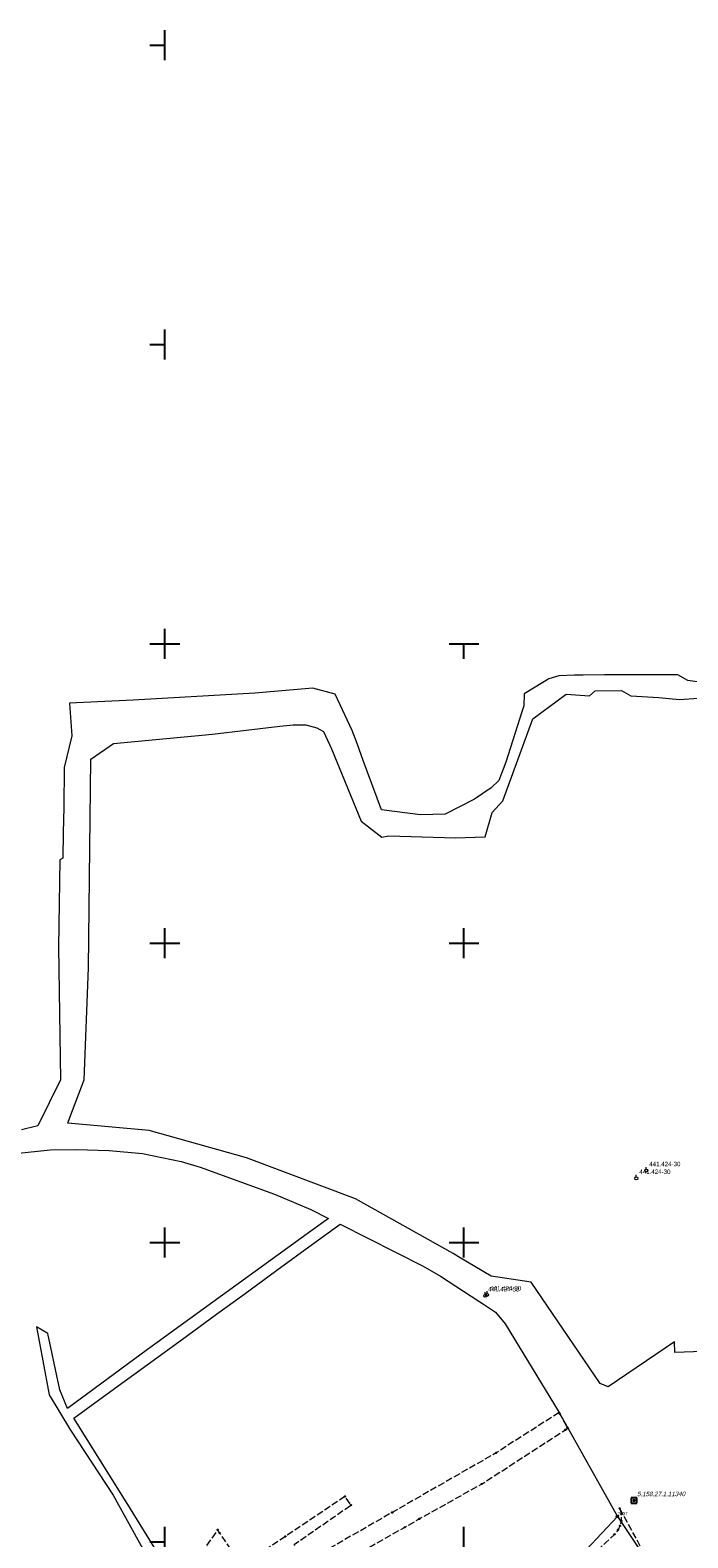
# Model space of a CAD drawing. Header units: metres. Extents: x 5548743 to 5556416, y 5707500 to 5714000.
# Tile 241 of 244: x 5554355 to 5554575, y 5710701 to 5711205. Entities that reach past the tile are written whole.
import ezdxf
from ezdxf.enums import TextEntityAlignment as Align

# ---------------------------------------------------------------- set-up
doc = ezdxf.new("R2010")
doc.units = ezdxf.units.M
doc.linetypes.add('2.25_0.75', pattern=[3, 2.25, -0.75])
doc.linetypes.add('219-1000', pattern=[0])
doc.layers.get('0').update_dxf_attribs({"color": 2, "lineweight": 5})
doc.styles.get("Standard").update_dxf_attribs({"font": 'Working1250', "width": 0.75})

# ---------------------------------------------------------------- blocks, each defined once
blk = doc.blocks.new('202')
at = {"color": 0, "linetype": 'Continuous', "lineweight": 0}
blk.add_circle((0, 0), 0.4, dxfattribs=at)
blk = doc.blocks.new('PIKIETAW1891')
at = {"color": 0}
blk.add_circle((0, 0), 0.09, dxfattribs=at)
blk = doc.blocks.new('OSSP')
at = {"color": 0}
for p, q in [((-0.939, 0.938), (-0.939, -0.938)), ((-0.939, 0.938), (-0.939, -0.938)), ((0.936, 0.938), (-0.939, 0.938)), ((0.936, 0.938), (-0.939, 0.938)), ((0.45, 0), (-0.45, 0)), ((0.45, 0), (-0.45, 0)), ((0, -0.45), (0, 0.45)), ((0, -0.45), (0, 0.45)), ((0.936, -0.938), (0.936, 0.938)), ((0.936, -0.938), (0.936, 0.938)), ((-0.939, -0.938), (0.936, -0.938)), ((-0.939, -0.938), (0.936, -0.938))]:
    blk.add_line(p, q, dxfattribs=at)
blk = doc.blocks.new('131')
at = {"color": 0, "linetype": 'Continuous', "lineweight": 0}
blk.add_line((0, 0.5), (0, 1.2), dxfattribs=at)
blk.add_circle((0, 0), 0.5, dxfattribs=at)
blk = doc.blocks.new('RAMKA1000K')
at = {"color": 0}
for p, q in [((0, 495), (0, 500)), ((0, 500), (5, 500)), ((95, 500), (105, 500)), ((100, 495), (100, 500)), ((795, 500), (800, 500)), ((800, 495), (800, 500)), ((0, 395), (0, 405)), ((100, 395), (100, 405)), ((800, 395), (800, 405)), ((0, 400), (5, 400)), ((95, 400), (105, 400)), ((795, 400), (800, 400)), ((0, 295), (0, 305)), ((100, 295), (100, 305)), ((800, 295), (800, 305)), ((0, 300), (5, 300)), ((95, 300), (105, 300)), ((795, 300), (800, 300)), ((0, 195), (0, 205)), ((100, 195), (100, 205)), ((800, 195), (800, 205)), ((795, 200), (800, 200)), ((800, 95), (800, 105)), ((795, 100), (800, 100)), ((795, 0), (800, 0)), ((800, 0), (800, 5))]:
    blk.add_line(p, q, dxfattribs=at)

msp = doc.modelspace()

# ---------------------------------------------------------------- linework, layer by layer
at = {"layer": '218-kontur użytku gruntowego', "color": 3, "linetype": 'CONTINUOUS', "lineweight": 18, "flags": 128}
for points in [[(5554531.75, 5710989.34), (5554528.34, 5710988.34)], [(5554536.96, 5710989.49), (5554531.75, 5710989.34)], [(5554539.85, 5710989.56), (5554536.96, 5710989.49)], [(5554546.95, 5710989.7), (5554539.85, 5710989.56)], [(5554571.49, 5710989.65), (5554546.95, 5710989.7)], [(5554574.76, 5710987.74), (5554571.49, 5710989.65)], [(5554449.53, 5710985.22), (5554430.08, 5710983.49)], [(5554456.94, 5710983.14), (5554449.53, 5710985.22)], [(5554526.3, 5710987.08), (5554520.06, 5710983.26)], [(5554528.34, 5710988.34), (5554526.3, 5710987.08)], [(5554542, 5710982.67), (5554543.81, 5710984.28)], [(5554543.81, 5710984.28), (5554552.65, 5710984.42)], [(5554552.65, 5710984.42), (5554555.73, 5710982.61)], [(5554579.45, 5710987.08), (5554574.76, 5710987.74)], [(5554389.47, 5710981.19), (5554368.14, 5710980.17)], [(5554368.14, 5710980.17), (5554368.93, 5710969.32)], [(5554430.08, 5710983.49), (5554389.47, 5710981.19)], [(5554462.63, 5710971.09), (5554456.94, 5710983.14)], [(5554520.05, 5710979.31), (5554519.38, 5710977.3)], [(5554520.06, 5710983.26), (5554520.05, 5710979.31)], [(5554522.96, 5710975), (5554534.18, 5710983.25)], [(5554534.18, 5710983.25), (5554542, 5710982.67)], [(5554555.73, 5710982.61), (5554565.14, 5710982.05)], [(5554565.14, 5710982.05), (5554572.01, 5710981.4)], [(5554572.01, 5710981.4), (5554578.36, 5710981.85)], [(5554512.99, 5710947.52), (5554522.96, 5710975)], [(5554519.38, 5710977.3), (5554513.98, 5710960.47)], [(5554368.93, 5710969.32), (5554366.38, 5710958.66)], [(5554391.1, 5710967.52), (5554415.99, 5710969.86)], [(5554415.99, 5710969.86), (5554438.47, 5710972.56)], [(5554438.47, 5710972.56), (5554442.88, 5710972.97)], [(5554442.88, 5710972.97), (5554447.15, 5710972.91)], [(5554447.15, 5710972.91), (5554450.78, 5710971.91)], [(5554450.78, 5710971.91), (5554453.06, 5710970.7)], [(5554453.06, 5710970.7), (5554455.76, 5710964.9)], [(5554464.27, 5710966.67), (5554462.63, 5710971.09)], [(5554375.26, 5710961.53), (5554382.88, 5710966.74)], [(5554382.88, 5710966.74), (5554391.1, 5710967.52)], [(5554455.76, 5710964.9), (5554465.67, 5710940.79)], [(5554466.31, 5710961.09), (5554464.27, 5710966.67)], [(5554366.38, 5710958.66), (5554366.22, 5710945.34)], [(5554374.93, 5710931.77), (5554375.26, 5710961.53)], [(5554472.43, 5710944.53), (5554466.31, 5710961.09)], [(5554513.98, 5710960.47), (5554511.63, 5710954.33)], [(5554511.63, 5710954.33), (5554509.03, 5710951.92)], [(5554509.03, 5710951.92), (5554503.54, 5710948.09)], [(5554366.22, 5710945.34), (5554366.06, 5710936.97)], [(5554485.5, 5710942.9), (5554472.43, 5710944.53)], [(5554503.54, 5710948.09), (5554493.75, 5710943.09)], [(5554507.05, 5710935.52), (5554509.37, 5710943.69)], [(5554509.37, 5710943.69), (5554512.99, 5710947.52)], [(5554465.67, 5710940.79), (5554469.1, 5710938.14)], [(5554493.75, 5710943.09), (5554485.5, 5710942.9)], [(5554366.06, 5710936.97), (5554365.91, 5710928.4)], [(5554469.1, 5710938.14), (5554472.54, 5710935.48)], [(5554472.54, 5710935.48), (5554474.91, 5710935.83)], [(5554474.91, 5710935.83), (5554497.22, 5710935.22)], [(5554497.22, 5710935.22), (5554507.05, 5710935.52)], [(5554365.91, 5710928.4), (5554364.93, 5710927.86)], [(5554374.47, 5710891.77), (5554374.93, 5710931.77)], [(5554364.93, 5710927.86), (5554364.51, 5710898.63)], [(5554364.51, 5710898.63), (5554365.16, 5710854.36)], [(5554373.07, 5710854.42), (5554374.47, 5710891.77)], [(5554365.16, 5710854.36), (5554357.62, 5710838.98)], [(5554368.24, 5710841.79), (5554373.07, 5710854.42)], [(5554357.62, 5710838.98), (5554352.07, 5710837.64)], [(5554367.57, 5710839.87), (5554368.24, 5710841.79)], [(5554394.81, 5710837.44), (5554367.57, 5710839.87)], [(5554427.34, 5710828.27), (5554394.81, 5710837.44)], [(5554337.45, 5710828.42), (5554361.71, 5710830.99)], [(5554361.71, 5710830.99), (5554370.53, 5710831.14)], [(5554370.53, 5710831.14), (5554381.41, 5710830.77)], [(5554381.41, 5710830.77), (5554392.5, 5710829.73)], [(5554392.5, 5710829.73), (5554405.48, 5710827.07)], [(5554463.72, 5710814.57), (5554427.34, 5710828.27)], [(5554405.48, 5710827.07), (5554411.81, 5710825.17)], [(5554411.81, 5710825.17), (5554436.65, 5710816.2)], [(5554436.65, 5710816.2), (5554448.82, 5710811.08)], [(5554496.34, 5710796.37), (5554463.72, 5710814.57)], [(5554454.74, 5710808.1), (5554448.76, 5710803.78)], [(5554448.82, 5710811.08), (5554454.74, 5710808.1)], [(5554448.76, 5710803.78), (5554394.27, 5710764.34)], [(5554449.39, 5710799.42), (5554458.58, 5710806.16)], [(5554458.58, 5710806.16), (5554486.4, 5710792.12)], [(5554437.47, 5710790.74), (5554449.39, 5710799.42)], [(5554498.14, 5710795.29), (5554496.34, 5710796.37)], [(5554509.03, 5710788.82), (5554498.14, 5710795.29)], [(5554426.41, 5710782.7), (5554437.47, 5710790.74)], [(5554486.4, 5710792.12), (5554492.11, 5710788.8)], [(5554492.11, 5710788.8), (5554504.99, 5710780.4)], [(5554522.47, 5710786.74), (5554509.03, 5710788.82)], [(5554417.26, 5710776.04), (5554426.41, 5710782.7)], [(5554545.55, 5710752.88), (5554522.47, 5710786.74)], [(5554504.99, 5710780.4), (5554506.85, 5710779.25)], [(5554506.85, 5710779.25), (5554510.54, 5710776.73)], [(5554405.92, 5710767.78), (5554417.26, 5710776.04)], [(5554510.54, 5710776.73), (5554513.75, 5710772.89)], [(5554513.75, 5710772.89), (5554531.77, 5710743.2)], [(5554360.93, 5710769.62), (5554357.1, 5710771.91)], [(5554357.1, 5710771.91), (5554361.38, 5710749.14)], [(5554364.95, 5710750.78), (5554360.93, 5710769.62)], [(5554394.09, 5710759.17), (5554405.92, 5710767.78)], [(5554394.27, 5710764.34), (5554367.51, 5710744.55)], [(5554570.31, 5710766.89), (5554548.16, 5710751.77)], [(5554570.42, 5710763.32), (5554570.31, 5710766.89)], [(5554579.81, 5710763.62), (5554570.42, 5710763.32)], [(5554382.02, 5710750.39), (5554394.09, 5710759.17)], [(5554548.16, 5710751.77), (5554545.55, 5710752.88)], [(5554361.38, 5710749.14), (5554368.45, 5710737.3)], [(5554367.51, 5710744.55), (5554364.95, 5710750.78)], [(5554369.61, 5710741.35), (5554382.02, 5710750.39)], [(5554531.77, 5710743.2), (5554551.26, 5710708.56)], [(5554368.45, 5710737.3), (5554382.74, 5710715.64)], [(5554387.08, 5710713.43), (5554369.61, 5710741.35)], [(5554382.74, 5710715.64), (5554393.3, 5710696.46)], [(5554399.32, 5710693.55), (5554387.08, 5710713.43)], [(5554551.26, 5710708.56), (5554535.63, 5710691.83)]]:
    msp.add_lwpolyline(points, dxfattribs=at)
at = {"layer": '219-działka ewidencyjna', "color": 7, "linetype": '219-1000', "lineweight": 18, "flags": 128}
for points in [[(5554551.26, 5710708.56), (5554535.63, 5710691.83)], [(5554551.26, 5710708.56), (5554560.18, 5710695.12)]]:
    msp.add_lwpolyline(points, dxfattribs=at)
at = {"layer": 'jezdnia', "color": 7, "linetype": '2.25_0.75', "lineweight": 18, "flags": 128}
for points in [[(5554531.77, 5710743.2), (5554510.73, 5710729.75), (5554475.99, 5710709.85), (5554447.06, 5710693.26), (5554443.23, 5710699.15), (5554462.23, 5710712.32), (5554460.21, 5710715.22), (5554440.32, 5710701.85), (5554425.74, 5710692.16), (5554418.39, 5710702.98), (5554417.67, 5710704.05), (5554413.74, 5710698.54), (5554422.18, 5710685.91), (5554422.24, 5710683.26), (5554414.67, 5710678.37), (5554411.17, 5710678.91), (5554409.54, 5710677.7), (5554408.06, 5710674.21), (5554399.4, 5710668.24), (5554396.78, 5710667.91), (5554395.38, 5710669.36), (5554394.89, 5710669.03), (5554395.46, 5710668.22), (5554394.01, 5710667.3), (5554393.51, 5710668.1), (5554393.08, 5710667.81), (5554391.94, 5710669.33), (5554375.03, 5710657.88), (5554384.19, 5710648.99), (5554388.23, 5710645.06), (5554389.36, 5710643.96), (5554394.67, 5710650.04), (5554402.1, 5710659.1), (5554430.11, 5710677.61), (5554434.38, 5710680.2), (5554449.14, 5710687.47), (5554480.13, 5710704.87), (5554485.07, 5710707.73), (5554505.9, 5710719.35), (5554533.93, 5710737.49), (5554534.71, 5710737.99), (5554534.52, 5710738.29), (5554532.01, 5710742.81)], [(5554552.05, 5710711.22), (5554552.63, 5710709.3), (5554552.53, 5710707.06), (5554552.16, 5710705.41), (5554551.51, 5710704.05), (5554550.31, 5710702.54), (5554547.38, 5710699.78), (5554530.25, 5710683.47), (5554518.24, 5710671.52), (5554515.19, 5710668.72), (5554512.43, 5710666.27), (5554509.44, 5710663.6), (5554503.12, 5710658.09), (5554494.7, 5710651.01), (5554489.25, 5710646.55), (5554488.04, 5710645.72), (5554487.11, 5710645.3), (5554485.69, 5710644.79), (5554478.94, 5710642.57), (5554477.43, 5710642.29), (5554475.08, 5710642.25), (5554473.42, 5710642.28), (5554472.43, 5710638.71), (5554473.93, 5710638.51), (5554474.43, 5710637.77), (5554474.72, 5710636.97), (5554474.66, 5710636.42), (5554473.93, 5710635.73), (5554466.73, 5710630.76), (5554450.45, 5710621.12), (5554425.4, 5710609.05), (5554418.6, 5710605.89), (5554417.15, 5710605.26), (5554415.76, 5710605.21), (5554414.27, 5710606.27), (5554419.6, 5710598.38), (5554419.68, 5710600.26), (5554420.54, 5710601.39), (5554426.32, 5710604.38), (5554450.17, 5710615.94), (5554455.64, 5710618.96), (5554457.51, 5710620.02), (5554470.33, 5710627.61), (5554480.55, 5710633.59), (5554490.93, 5710638.9), (5554493.53, 5710640.11), (5554500.28, 5710648.12), (5554500.93, 5710648.88), (5554511.72, 5710657.89), (5554514.76, 5710660.52), (5554517.05, 5710662.45), (5554519.99, 5710665.18), (5554525.09, 5710670.03), (5554526.61, 5710671.37), (5554527.35, 5710672.08), (5554528.16, 5710672.64), (5554535.47, 5710679.96), (5554536.25, 5710680.82), (5554537.58, 5710682.07), (5554542.1, 5710686.33), (5554551.5, 5710695.18), (5554553.01, 5710696.3), (5554554.52, 5710697.03), (5554556.44, 5710697.5), (5554558.78, 5710696.84), (5554560.73, 5710695.29)]]:
    msp.add_lwpolyline(points, close=True, dxfattribs=at)

# ---------------------------------------------------------------- block references
at = {"layer": '131-Punkt osnowy pomiarowej', "color": 7, "linetype": 'CONTINUOUS', "lineweight": 13}
for p in [(5554557.6, 5710821.47), (5554560.92, 5710824.05), (5554507.09, 5710782.22), (5554507.73, 5710782.56), (5554507.73, 5710782.56)]:
    msp.add_blockref('131', p, dxfattribs=at)
at = {"layer": '202-punkt graniczny', "color": 7, "linetype": 'CONTINUOUS', "lineweight": 18}
msp.add_blockref('202', (5554551.26, 5710708.56), dxfattribs=at)
at = {"layer": 'Punkt roboczy BDOT GESUT K1', "color": 6, "linetype": 'CONTINUOUS', "lineweight": 18}
for p in [(5554531.77, 5710743.2), (5554532.01, 5710742.81), (5554533.93, 5710737.49), (5554534.52, 5710738.29), (5554534.71, 5710737.99), (5554510.73, 5710729.75), (5554505.9, 5710719.35), (5554460.21, 5710715.22), (5554462.23, 5710712.32), (5554475.99, 5710709.85), (5554485.07, 5710707.73), (5554552.05, 5710711.22), (5554552.53, 5710707.06), (5554552.63, 5710709.3), (5554417.67, 5710704.05), (5554418.39, 5710702.98), (5554440.32, 5710701.85), (5554480.13, 5710704.87), (5554550.31, 5710702.54), (5554551.51, 5710704.05), (5554552.16, 5710705.41)]:
    msp.add_blockref('PIKIETAW1891', p, dxfattribs=at)
at = {"layer": 'Szczegółowa osnowa geodezyjna pozioma', "color": 7, "linetype": 'CONTINUOUS', "lineweight": 13}
msp.add_blockref('OSSP', (5554556.832, 5710713.843), dxfattribs=at)
at = {"layer": 'Wstawianie ramki sekcyjnej z opisem', "color": 7, "linetype": 'CONTINUOUS', "lineweight": 13}
for p in [(5553600, 5711000), (5553600, 5711000), (5553600, 5711000), (5553600, 5711000), (5553600, 5710500), (5553600, 5710500), (5553600, 5710500), (5553600, 5710500), (5554400, 5710500), (5554400, 5710500), (5554400, 5710500), (5554400, 5710500)]:
    msp.add_blockref('RAMKA1000K', p, dxfattribs=at)

# ---------------------------------------------------------------- texts
at = {"layer": '131-Punkt osnowy pomiarowej-Atr103', "color": 7, "width": 0.9}
for p in [(5554558.6, 5710822.47), (5554561.92, 5710825.05), (5554508.09, 5710783.22), (5554508.73, 5710783.56), (5554508.73, 5710783.56)]:
    msp.add_text('441.424-30', height=1.5, dxfattribs=at).set_placement(p, align=Align.BOTTOM_LEFT)
at = {"layer": '202-punkt graniczny-Atr103', "color": 7, "width": 0.9}
msp.add_text('2607', height=1.125, dxfattribs=at).set_placement((5554551.26, 5710708.56), align=Align.BOTTOM_LEFT)
msp.add_text('2607', height=1.125, dxfattribs=at).set_placement((5554551.26, 5710708.56), align=Align.BOTTOM_LEFT)
at = {"layer": 'Szczegółowa osnowa geodezyjna pozioma-Atr103', "color": 7, "oblique": 15, "width": 0.9}
msp.add_text('5.158.27.1.11340', height=1.5, dxfattribs=at).set_placement((5554557.832, 5710714.843), align=Align.BOTTOM_LEFT)

doc.saveas('drawing.dxf')
